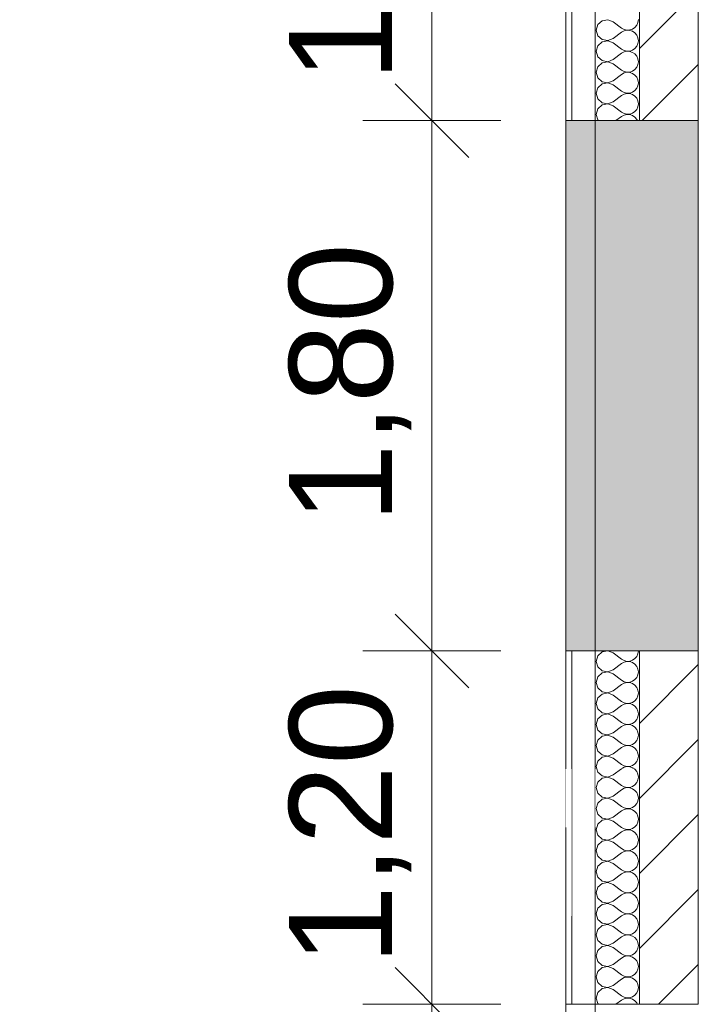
# Model space of a CAD drawing. Header units: millimetres. Extents: x -467606 to 1964440, y -17510 to 201584.
# Tile 28 of 43: x -452060 to -449776, y 10860 to 14203. Entities that reach past the tile are written whole.
import ezdxf

# ---------------------------------------------------------------- set-up
doc = ezdxf.new("R2010")
doc.units = ezdxf.units.MM
doc.header["$MEASUREMENT"] = 0
doc.set_wipeout_variables(frame=1)
doc.linetypes.add('Wipeout_Contour', pattern=[1000, 0, -1000])
for name, color, linetype, lineweight in [('0_Ном._пера__1', 7, 'Continuous', 0), ('АР-Стены_внешние_.АР_Ном._пера__1', 7, 'Continuous', 0), ('АР-Стены_внешние_.АР_Ном._пера__120', 7, 'Continuous', 0), ('АР-Стены_внешние_.АР_Ном._пера__21', 7, 'Continuous', 5), ('АР-Стены_внутренние_пилоны.АР_Ном._пера__1', 7, 'Continuous', 0), ('АР-Стены_внутренние_пилоны.АР_Ном._пера__19', 255, 'Continuous', 0), ('АР-Чертеж-Размеры.АР_Ном._пера__1', 7, 'Continuous', 0)]:
    doc.layers.add(name, color=color, linetype=linetype, lineweight=lineweight)
doc.layers.add('АР-Стены_внешние_.АР', color=7, linetype='Continuous')
doc.layers.add('АР-Чертеж-Размеры.АР', color=7, linetype='Continuous')
doc.styles.add('РЎР“Р•РќР•Р\xa0Р\x98Р\xa0_РЎРўР\x98Р›Р¬_1', font='arial.ttf')
doc.styles.add('РЎР“Р•РќР•Р\xa0Р\x98Р\xa0_РЎРўР\x98Р›Р¬_2', font='arial.ttf')
doc.dimstyles.new('СГЕНЕРИР_СТИЛЬ__2', dxfattribs={"dimtxt": 350, "dimasz": 237.5, "dimexe": 0.18, "dimexo": 300000, "dimgap": 0, "dimtad": 1, "dimlfac": 0.001, "dimzin": 0, "dimdsep": 46, "dimtxsty": 'РЎР“Р•РќР•Р\xa0Р\x98Р\xa0_РЎРўР\x98Р›Р¬_1', "dimblk": 'ARROWHEAD_6', "dimblk1": 'ARROWHEAD_6', "dimblk2": 'ARROWHEAD_6', "dimcen": 0.09, "dimclrd": 7, "dimclre": 7, "dimclrt": 7, "dimadec": 0, "dimazin": 0, "dimtfac": 1, "dimtdec": 4, "dimtmove": 0, "dimatfit": 3, "dimfxl": 1, "dimtolj": 1, "dimtzin": 0, "dimarcsym": 0})
doc.dimstyles.new('СГЕНЕРИР_СТИЛЬ__7', dxfattribs={"dimtxt": 400, "dimasz": 237.5, "dimexe": 0.18, "dimexo": 2000, "dimgap": 0, "dimtad": 1, "dimlfac": 0.001, "dimzin": 0, "dimdsep": 46, "dimtxsty": 'РЎР“Р•РќР•Р\xa0Р\x98Р\xa0_РЎРўР\x98Р›Р¬_2', "dimblk": 'ARROWHEAD_6', "dimblk1": 'ARROWHEAD_6', "dimblk2": 'ARROWHEAD_6', "dimcen": 0.09, "dimclrd": 7, "dimclre": 7, "dimclrt": 7, "dimadec": 0, "dimazin": 0, "dimtfac": 1, "dimtdec": 4, "dimtmove": 0, "dimatfit": 3, "dimfxl": 1, "dimtolj": 1, "dimtzin": 0, "dimarcsym": 0})
pattern_1 = [(45, (0, 0), (-127.27922, 127.27922), [])]

# ---------------------------------------------------------------- blocks, each defined once
blk = doc.blocks.new('*X37')
at = {"layer": 'АР-Стены_внешние_.АР_Ном._пера__120', "color": 7, "linetype": 'Continuous', "lineweight": 0}
for p, q in [((-450096.4, 12043.1), (-450101.7, 12024.3)), ((-450082, 12056.2), (-450096.4, 12043.1)), ((-450062.8, 12059.9), (-450082, 12056.2)), ((-450044.6, 12052.9), (-450062.8, 12059.9)), ((-450044.6, 12052.9), (-450016, 12031.4)), ((-449970.5, 12033.6), (-449964.2, 12041.2)), ((-449964.2, 12041.2), (-449960.2, 12050.2)), ((-449960.2, 12050.2), (-449958.9, 12060)), ((-450101.7, 12024.3), (-450096.4, 12005.5)), ((-450096.4, 12005.5), (-450082, 11992.3)), ((-450044.6, 11995.7), (-450016, 12017.1)), ((-450016, 12031.4), (-450007.4, 12026.7)), ((-450007.4, 12021.9), (-450016, 12017.1)), ((-450007.4, 12026.7), (-449997.8, 12024.4)), ((-449997.8, 12024.1), (-450007.4, 12021.9)), ((-449997.8, 12024.4), (-449987.9, 12024.9)), ((-449987.9, 12023.7), (-449997.8, 12024.1)), ((-449987.9, 12024.9), (-449978.6, 12028.1)), ((-449978.6, 12020.5), (-449987.9, 12023.7)), ((-449978.6, 12028.1), (-449970.5, 12033.6)), ((-449970.5, 12014.9), (-449978.6, 12020.5)), ((-449964.2, 12007.3), (-449970.5, 12014.9)), ((-449960.2, 11998.3), (-449964.2, 12007.3)), ((-450096.4, 11971.6), (-450101.7, 11952.9)), ((-450082, 11984.8), (-450096.4, 11971.6)), ((-450082, 11992.3), (-450062.8, 11988.7)), ((-450062.8, 11988.4), (-450082, 11984.8)), ((-450062.8, 11988.7), (-450044.6, 11995.7)), ((-450044.6, 11981.4), (-450062.8, 11988.4)), ((-450044.6, 11981.4), (-450016, 11960)), ((-449970.5, 11962.2), (-449964.2, 11969.8)), ((-449964.2, 11969.8), (-449960.2, 11978.8)), ((-449958.9, 11988.6), (-449960.2, 11998.3)), ((-449960.2, 11978.8), (-449958.9, 11988.6)), ((-450101.7, 11952.9), (-450096.4, 11934.1)), ((-450096.4, 11934.1), (-450082, 11920.9)), ((-450044.6, 11924.3), (-450016, 11945.7)), ((-450016, 11960), (-450007.4, 11955.2)), ((-450007.4, 11950.5), (-450016, 11945.7)), ((-450007.4, 11955.2), (-449997.8, 11953)), ((-449997.8, 11952.7), (-450007.4, 11950.5)), ((-449997.8, 11953), (-449987.9, 11953.5)), ((-449987.9, 11952.2), (-449997.8, 11952.7)), ((-449987.9, 11953.5), (-449978.6, 11956.6)), ((-449978.6, 11949.1), (-449987.9, 11952.2)), ((-449978.6, 11956.6), (-449970.5, 11962.2)), ((-449970.5, 11943.5), (-449978.6, 11949.1)), ((-449964.2, 11935.9), (-449970.5, 11943.5)), ((-449960.2, 11926.9), (-449964.2, 11935.9)), ((-450082, 11913.4), (-450096.4, 11900.2)), ((-450082, 11920.9), (-450062.8, 11917.3)), ((-450062.8, 11917), (-450082, 11913.4)), ((-450062.8, 11917.3), (-450044.6, 11924.3)), ((-450044.6, 11910), (-450062.8, 11917)), ((-450044.6, 11910), (-450016, 11888.6)), ((-449964.2, 11898.4), (-449960.2, 11907.4)), ((-449958.9, 11917.1), (-449960.2, 11926.9)), ((-449960.2, 11907.4), (-449958.9, 11917.1)), ((-450096.4, 11900.2), (-450101.7, 11881.4)), ((-450101.7, 11881.4), (-450096.4, 11862.7)), ((-450044.6, 11852.9), (-450016, 11874.3)), ((-450016, 11888.6), (-450007.4, 11883.8)), ((-450007.4, 11879.1), (-450016, 11874.3)), ((-450007.4, 11883.8), (-449997.8, 11881.6)), ((-449997.8, 11881.3), (-450007.4, 11879.1)), ((-449997.8, 11881.6), (-449987.9, 11882.1)), ((-449987.9, 11880.8), (-449997.8, 11881.3)), ((-449987.9, 11882.1), (-449978.6, 11885.2)), ((-449978.6, 11877.7), (-449987.9, 11880.8)), ((-449978.6, 11885.2), (-449970.5, 11890.8)), ((-449970.5, 11872.1), (-449978.6, 11877.7)), ((-449970.5, 11890.8), (-449964.2, 11898.4)), ((-449964.2, 11864.5), (-449970.5, 11872.1)), ((-450096.4, 11862.7), (-450082, 11849.5)), ((-450082, 11841.9), (-450096.4, 11828.8)), ((-450082, 11849.5), (-450062.8, 11845.9)), ((-450062.8, 11845.6), (-450082, 11841.9)), ((-450062.8, 11845.9), (-450044.6, 11852.9)), ((-450044.6, 11838.6), (-450062.8, 11845.6)), ((-450044.6, 11838.6), (-450016, 11817.1)), ((-449960.2, 11855.5), (-449964.2, 11864.5)), ((-449964.2, 11826.9), (-449960.2, 11836)), ((-449958.9, 11845.7), (-449960.2, 11855.5)), ((-449960.2, 11836), (-449958.9, 11845.7)), ((-450096.4, 11828.8), (-450101.7, 11810)), ((-450101.7, 11810), (-450096.4, 11791.2)), ((-450044.6, 11781.4), (-450016, 11802.9)), ((-450016, 11817.1), (-450007.4, 11812.4)), ((-450007.4, 11807.6), (-450016, 11802.9)), ((-450007.4, 11812.4), (-449997.8, 11810.1)), ((-449997.8, 11809.9), (-450007.4, 11807.6)), ((-449997.8, 11810.1), (-449987.9, 11810.6)), ((-449987.9, 11809.4), (-449997.8, 11809.9)), ((-449987.9, 11810.6), (-449978.6, 11813.8)), ((-449978.6, 11806.2), (-449987.9, 11809.4)), ((-449978.6, 11813.8), (-449970.5, 11819.4)), ((-449970.5, 11800.6), (-449978.6, 11806.2)), ((-449970.5, 11819.4), (-449964.2, 11826.9)), ((-449964.2, 11793.1), (-449970.5, 11800.6)), ((-450096.4, 11791.2), (-450082, 11778.1)), ((-450082, 11770.5), (-450096.4, 11757.3)), ((-450082, 11778.1), (-450062.8, 11774.4)), ((-450062.8, 11774.1), (-450082, 11770.5)), ((-450062.8, 11774.4), (-450044.6, 11781.4)), ((-450044.6, 11767.1), (-450062.8, 11774.1)), ((-450044.6, 11767.1), (-450016, 11745.7)), ((-449960.2, 11784), (-449964.2, 11793.1)), ((-449958.9, 11774.3), (-449960.2, 11784)), ((-449960.2, 11764.5), (-449958.9, 11774.3)), ((-450096.4, 11757.3), (-450101.7, 11738.6)), ((-450101.7, 11738.6), (-450096.4, 11719.8)), ((-450016, 11745.7), (-450007.4, 11740.9)), ((-450007.4, 11736.2), (-450016, 11731.4)), ((-450007.4, 11740.9), (-449997.8, 11738.7)), ((-449997.8, 11738.4), (-450007.4, 11736.2)), ((-449997.8, 11738.7), (-449987.9, 11739.2)), ((-449987.9, 11737.9), (-449997.8, 11738.4)), ((-449987.9, 11739.2), (-449978.6, 11742.3)), ((-449978.6, 11734.8), (-449987.9, 11737.9)), ((-449978.6, 11742.3), (-449970.5, 11747.9)), ((-449970.5, 11729.2), (-449978.6, 11734.8)), ((-449970.5, 11747.9), (-449964.2, 11755.5)), ((-449964.2, 11755.5), (-449960.2, 11764.5)), ((-450096.4, 11719.8), (-450082, 11706.6)), ((-450082, 11706.6), (-450062.8, 11703)), ((-450062.8, 11702.7), (-450082, 11699.1)), ((-450062.8, 11703), (-450044.6, 11710)), ((-450044.6, 11695.7), (-450062.8, 11702.7)), ((-450044.6, 11710), (-450016, 11731.4)), ((-449964.2, 11721.6), (-449970.5, 11729.2)), ((-449960.2, 11712.6), (-449964.2, 11721.6)), ((-449958.9, 11702.9), (-449960.2, 11712.6)), ((-449960.2, 11693.1), (-449958.9, 11702.9)), ((-450096.4, 11685.9), (-450101.7, 11667.1)), ((-450101.7, 11667.1), (-450099.7, 11660)), ((-450082, 11699.1), (-450096.4, 11685.9)), ((-450044.6, 11695.7), (-450016, 11674.3)), ((-450016, 11674.3), (-450007.4, 11669.5)), ((-450007.4, 11669.5), (-449997.8, 11667.3)), ((-449997.8, 11667), (-450007.4, 11664.8)), ((-449997.8, 11667.3), (-449987.9, 11667.8)), ((-449987.9, 11666.5), (-449997.8, 11667)), ((-449987.9, 11667.8), (-449978.6, 11670.9)), ((-449978.6, 11663.4), (-449987.9, 11666.5)), ((-449978.6, 11670.9), (-449970.5, 11676.5)), ((-449970.5, 11676.5), (-449964.2, 11684.1)), ((-449964.2, 11684.1), (-449960.2, 11693.1)), ((-450007.4, 11664.8), (-450016, 11660)), ((-449973.7, 11660), (-449978.6, 11663.4))]:
    blk.add_line(p, q, dxfattribs=at)
blk = doc.blocks.new('Штриховка_18_3', base_point=(0, 0))
at = {"color": 254, "linetype": 'Wipeout_Contour', "lineweight": 0, "ltscale": 1800746.344857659}
blk.add_wipeout([(-450105.3, 11660), (-449955.3, 11660), (-449955.3, 12060), (-450105.3, 12060)], dxfattribs=at).dxf.layer = 'АР-Стены_внешние_.АР'
at = {"layer": 'АР-Стены_внешние_.АР_Ном._пера__120', "color": 7, "linetype": 'Continuous', "lineweight": 0}
blk.add_blockref('*X37', (0, 0), dxfattribs=at)
blk = doc.blocks.new('*X43')
at = {"layer": 'АР-Стены_внешние_.АР_Ном._пера__120', "color": 7, "linetype": 'Continuous', "lineweight": 0}
for p, q in [((-450099.7, 11660), (-450096.4, 11648.4)), ((-450096.4, 11648.4), (-450082, 11635.2)), ((-450082, 11635.2), (-450062.8, 11631.6)), ((-450062.8, 11631.6), (-450044.6, 11638.6)), ((-450044.6, 11638.6), (-450016, 11660)), ((-449970.5, 11657.8), (-449973.7, 11660)), ((-449964.2, 11650.2), (-449970.5, 11657.8)), ((-449960.2, 11641.2), (-449964.2, 11650.2)), ((-449958.9, 11631.4), (-449960.2, 11641.2)), ((-450096.4, 11614.5), (-450101.7, 11595.7)), ((-450082, 11627.7), (-450096.4, 11614.5)), ((-450062.8, 11631.3), (-450082, 11627.7)), ((-450044.6, 11624.3), (-450062.8, 11631.3)), ((-450044.6, 11624.3), (-450016, 11602.9)), ((-450016, 11602.9), (-450007.4, 11598.1)), ((-449988, 11596.3), (-449978.6, 11599.5)), ((-449978.6, 11599.5), (-449970.5, 11605.1)), ((-449970.5, 11605.1), (-449964.2, 11612.7)), ((-449964.2, 11612.7), (-449960.2, 11621.7)), ((-449960.2, 11621.7), (-449958.9, 11631.4)), ((-450101.7, 11595.7), (-450096.4, 11576.9)), ((-450096.4, 11576.9), (-450082, 11563.8)), ((-450062.8, 11560.1), (-450044.6, 11567.1)), ((-450044.6, 11567.1), (-450016, 11588.6)), ((-450007.4, 11593.3), (-450016, 11588.6)), ((-450007.4, 11598.1), (-449997.8, 11595.9)), ((-449997.8, 11595.6), (-450007.4, 11593.3)), ((-449997.8, 11595.9), (-449988, 11596.3)), ((-449988, 11595.1), (-449997.8, 11595.6)), ((-449978.6, 11591.9), (-449988, 11595.1)), ((-449970.5, 11586.4), (-449978.6, 11591.9)), ((-449964.2, 11578.8), (-449970.5, 11586.4)), ((-449960.2, 11569.8), (-449964.2, 11578.8)), ((-449958.9, 11560), (-449960.2, 11569.8)), ((-450096.4, 11543.1), (-450101.7, 11524.3)), ((-450082, 11556.2), (-450096.4, 11543.1)), ((-450082, 11563.8), (-450062.8, 11560.1)), ((-450062.8, 11559.9), (-450082, 11556.2)), ((-450044.6, 11552.9), (-450062.8, 11559.9)), ((-450044.6, 11552.9), (-450016, 11531.4)), ((-449978.6, 11528.1), (-449970.5, 11533.6)), ((-449970.5, 11533.6), (-449964.2, 11541.2)), ((-449964.2, 11541.2), (-449960.2, 11550.2)), ((-449960.2, 11550.2), (-449958.9, 11560)), ((-450101.7, 11524.3), (-450096.4, 11505.5)), ((-450096.4, 11505.5), (-450082, 11492.3)), ((-450044.6, 11495.7), (-450016, 11517.1)), ((-450016, 11531.4), (-450007.4, 11526.7)), ((-450007.4, 11521.9), (-450016, 11517.1)), ((-450007.4, 11526.7), (-449997.8, 11524.4)), ((-449997.8, 11524.1), (-450007.4, 11521.9)), ((-449997.8, 11524.4), (-449988, 11524.9)), ((-449988, 11523.7), (-449997.8, 11524.1)), ((-449988, 11524.9), (-449978.6, 11528.1)), ((-449978.6, 11520.5), (-449988, 11523.7)), ((-449970.5, 11514.9), (-449978.6, 11520.5)), ((-449964.2, 11507.3), (-449970.5, 11514.9)), ((-449960.2, 11498.3), (-449964.2, 11507.3)), ((-450096.4, 11471.6), (-450101.7, 11452.9)), ((-450082, 11484.8), (-450096.4, 11471.6)), ((-450082, 11492.3), (-450062.8, 11488.7)), ((-450062.8, 11488.4), (-450082, 11484.8)), ((-450062.8, 11488.7), (-450044.6, 11495.7)), ((-450044.6, 11481.4), (-450062.8, 11488.4)), ((-450044.6, 11481.4), (-450016, 11460)), ((-449970.5, 11462.2), (-449964.2, 11469.8)), ((-449964.2, 11469.8), (-449960.2, 11478.8)), ((-449958.9, 11488.6), (-449960.2, 11498.3)), ((-449960.2, 11478.8), (-449958.9, 11488.6)), ((-450101.7, 11452.9), (-450096.4, 11434.1)), ((-450096.4, 11434.1), (-450082, 11420.9)), ((-450044.6, 11424.3), (-450016, 11445.7)), ((-450016, 11460), (-450007.4, 11455.2)), ((-450007.4, 11450.5), (-450016, 11445.7)), ((-450007.4, 11455.2), (-449997.8, 11453)), ((-449997.8, 11452.7), (-450007.4, 11450.5)), ((-449997.8, 11453), (-449988, 11453.5)), ((-449988, 11452.2), (-449997.8, 11452.7)), ((-449988, 11453.5), (-449978.6, 11456.6)), ((-449978.6, 11449.1), (-449988, 11452.2)), ((-449978.6, 11456.6), (-449970.5, 11462.2)), ((-449970.5, 11443.5), (-449978.6, 11449.1)), ((-449964.2, 11435.9), (-449970.5, 11443.5)), ((-449960.2, 11426.9), (-449964.2, 11435.9)), ((-450096.4, 11400.2), (-450101.7, 11381.4)), ((-450082, 11413.4), (-450096.4, 11400.2)), ((-450082, 11420.9), (-450062.8, 11417.3)), ((-450062.8, 11417), (-450082, 11413.4)), ((-450062.8, 11417.3), (-450044.6, 11424.3)), ((-450044.6, 11410), (-450062.8, 11417)), ((-450044.6, 11410), (-450016, 11388.6)), ((-449964.2, 11398.4), (-449960.2, 11407.4)), ((-449958.9, 11417.1), (-449960.2, 11426.9)), ((-449960.2, 11407.4), (-449958.9, 11417.1)), ((-450101.7, 11381.4), (-450096.4, 11362.7)), ((-450044.6, 11352.9), (-450016, 11374.3)), ((-450016, 11388.6), (-450007.4, 11383.8)), ((-450007.4, 11379.1), (-450016, 11374.3)), ((-450007.4, 11383.8), (-449997.8, 11381.6)), ((-449997.8, 11381.3), (-450007.4, 11379.1)), ((-449997.8, 11381.6), (-449988, 11382.1)), ((-449988, 11380.8), (-449997.8, 11381.3)), ((-449988, 11382.1), (-449978.6, 11385.2)), ((-449978.6, 11377.7), (-449988, 11380.8)), ((-449978.6, 11385.2), (-449970.5, 11390.8)), ((-449970.5, 11372.1), (-449978.6, 11377.7)), ((-449970.5, 11390.8), (-449964.2, 11398.4)), ((-449964.2, 11364.5), (-449970.5, 11372.1)), ((-450096.4, 11362.7), (-450082, 11349.5)), ((-450082, 11341.9), (-450096.4, 11328.8)), ((-450082, 11349.5), (-450062.8, 11345.9)), ((-450062.8, 11345.6), (-450082, 11341.9)), ((-450062.8, 11345.9), (-450044.6, 11352.9)), ((-450044.6, 11338.6), (-450062.8, 11345.6)), ((-450044.6, 11338.6), (-450016, 11317.1)), ((-449960.2, 11355.5), (-449964.2, 11364.5)), ((-449964.2, 11326.9), (-449960.2, 11336)), ((-449958.9, 11345.7), (-449960.2, 11355.5)), ((-449960.2, 11336), (-449958.9, 11345.7)), ((-450096.4, 11328.8), (-450101.7, 11310)), ((-450101.7, 11310), (-450096.4, 11291.2)), ((-450044.6, 11281.4), (-450016, 11302.9)), ((-450016, 11317.1), (-450007.4, 11312.4)), ((-450007.4, 11307.6), (-450016, 11302.9)), ((-450007.4, 11312.4), (-449997.8, 11310.1)), ((-449997.8, 11309.9), (-450007.4, 11307.6)), ((-449997.8, 11310.1), (-449988, 11310.6)), ((-449988, 11309.4), (-449997.8, 11309.9)), ((-449988, 11310.6), (-449978.6, 11313.8)), ((-449978.6, 11306.2), (-449988, 11309.4)), ((-449978.6, 11313.8), (-449970.5, 11319.4)), ((-449970.5, 11300.6), (-449978.6, 11306.2)), ((-449970.5, 11319.4), (-449964.2, 11326.9)), ((-449964.2, 11293.1), (-449970.5, 11300.6)), ((-450096.4, 11291.2), (-450082, 11278.1)), ((-450082, 11270.5), (-450096.4, 11257.3)), ((-450082, 11278.1), (-450062.8, 11274.4)), ((-450062.8, 11274.1), (-450082, 11270.5)), ((-450062.8, 11274.4), (-450044.6, 11281.4)), ((-450044.6, 11267.1), (-450062.8, 11274.1)), ((-450044.6, 11267.1), (-450016, 11245.7)), ((-449960.2, 11284), (-449964.2, 11293.1)), ((-449958.9, 11274.3), (-449960.2, 11284)), ((-449960.2, 11264.5), (-449958.9, 11274.3)), ((-450096.4, 11257.3), (-450101.7, 11238.6)), ((-450101.7, 11238.6), (-450096.4, 11219.8)), ((-450016, 11245.7), (-450007.4, 11240.9)), ((-450007.4, 11236.2), (-450016, 11231.4)), ((-450007.4, 11240.9), (-449997.8, 11238.7)), ((-449997.8, 11238.4), (-450007.4, 11236.2)), ((-449997.8, 11238.7), (-449988, 11239.2)), ((-449988, 11237.9), (-449997.8, 11238.4)), ((-449988, 11239.2), (-449978.6, 11242.3)), ((-449978.6, 11234.8), (-449988, 11237.9)), ((-449978.6, 11242.3), (-449970.5, 11247.9)), ((-449970.5, 11229.2), (-449978.6, 11234.8)), ((-449970.5, 11247.9), (-449964.2, 11255.5)), ((-449964.2, 11255.5), (-449960.2, 11264.5)), ((-450096.4, 11219.8), (-450082, 11206.6)), ((-450082, 11199.1), (-450096.4, 11185.9)), ((-450082, 11206.6), (-450062.8, 11203)), ((-450062.8, 11202.7), (-450082, 11199.1)), ((-450062.8, 11203), (-450044.6, 11210)), ((-450044.6, 11195.7), (-450062.8, 11202.7)), ((-450044.6, 11210), (-450016, 11231.4)), ((-449964.2, 11221.6), (-449970.5, 11229.2)), ((-449960.2, 11212.6), (-449964.2, 11221.6)), ((-449958.9, 11202.9), (-449960.2, 11212.6)), ((-449960.2, 11193.1), (-449958.9, 11202.9)), ((-450096.4, 11185.9), (-450101.7, 11167.1)), ((-450101.7, 11167.1), (-450096.4, 11148.4)), ((-450044.6, 11195.7), (-450016, 11174.3)), ((-450016, 11174.3), (-450007.4, 11169.5)), ((-450007.4, 11169.5), (-449997.8, 11167.3)), ((-449997.8, 11167), (-450007.4, 11164.8)), ((-449997.8, 11167.3), (-449988, 11167.8)), ((-449988, 11166.5), (-449997.8, 11167)), ((-449988, 11167.8), (-449978.6, 11170.9)), ((-449978.6, 11163.4), (-449988, 11166.5)), ((-449978.6, 11170.9), (-449970.5, 11176.5)), ((-449970.5, 11176.5), (-449964.2, 11184.1)), ((-449964.2, 11184.1), (-449960.2, 11193.1)), ((-450096.4, 11148.4), (-450082, 11135.2)), ((-450082, 11135.2), (-450062.8, 11131.6)), ((-450062.8, 11131.6), (-450044.6, 11138.6)), ((-450044.6, 11138.6), (-450016, 11160)), ((-450007.4, 11164.8), (-450016, 11160)), ((-449970.5, 11157.8), (-449978.6, 11163.4)), ((-449964.2, 11150.2), (-449970.5, 11157.8)), ((-449960.2, 11141.2), (-449964.2, 11150.2)), ((-449958.9, 11131.4), (-449960.2, 11141.2)), ((-450096.4, 11114.5), (-450101.7, 11095.7)), ((-450082, 11127.7), (-450096.4, 11114.5)), ((-450062.8, 11131.3), (-450082, 11127.7)), ((-450044.6, 11124.3), (-450062.8, 11131.3)), ((-450044.6, 11124.3), (-450016, 11102.9)), ((-450016, 11102.9), (-450007.4, 11098.1)), ((-450007.4, 11098.1), (-449997.8, 11095.9)), ((-449988, 11096.3), (-449978.6, 11099.5)), ((-449978.6, 11099.5), (-449970.5, 11105.1)), ((-449970.5, 11105.1), (-449964.2, 11112.7)), ((-449964.2, 11112.7), (-449960.2, 11121.7)), ((-449960.2, 11121.7), (-449958.9, 11131.4)), ((-450101.7, 11095.7), (-450096.4, 11076.9)), ((-450096.4, 11076.9), (-450082, 11063.8)), ((-450062.8, 11060.1), (-450044.6, 11067.1)), ((-450044.6, 11067.1), (-450016, 11088.6)), ((-450007.4, 11093.3), (-450016, 11088.6)), ((-449997.8, 11095.6), (-450007.4, 11093.3)), ((-449997.8, 11095.9), (-449988, 11096.3)), ((-449988, 11095.1), (-449997.8, 11095.6)), ((-449978.6, 11091.9), (-449988, 11095.1)), ((-449970.5, 11086.4), (-449978.6, 11091.9)), ((-449964.2, 11078.8), (-449970.5, 11086.4)), ((-449960.2, 11069.8), (-449964.2, 11078.8)), ((-449958.9, 11060), (-449960.2, 11069.8)), ((-450096.4, 11043.1), (-450101.7, 11024.3)), ((-450082, 11056.2), (-450096.4, 11043.1)), ((-450082, 11063.8), (-450062.8, 11060.1)), ((-450062.8, 11059.9), (-450082, 11056.2)), ((-450044.6, 11052.9), (-450062.8, 11059.9)), ((-450044.6, 11052.9), (-450016, 11031.4)), ((-450016, 11031.4), (-450007.4, 11026.7)), ((-449978.6, 11028.1), (-449970.5, 11033.6)), ((-449970.5, 11033.6), (-449964.2, 11041.2)), ((-449964.2, 11041.2), (-449960.2, 11050.2)), ((-449960.2, 11050.2), (-449958.9, 11060)), ((-450101.7, 11024.3), (-450096.4, 11005.5)), ((-450096.4, 11005.5), (-450082, 10992.3)), ((-450044.6, 10995.7), (-450016, 11017.1)), ((-450007.4, 11021.9), (-450016, 11017.1)), ((-450007.4, 11026.7), (-449997.8, 11024.4)), ((-449997.8, 11024.1), (-450007.4, 11021.9)), ((-449997.8, 11024.4), (-449988, 11024.9)), ((-449988, 11023.7), (-449997.8, 11024.1)), ((-449988, 11024.9), (-449978.6, 11028.1)), ((-449978.6, 11020.5), (-449988, 11023.7)), ((-449970.5, 11014.9), (-449978.6, 11020.5)), ((-449964.2, 11007.3), (-449970.5, 11014.9)), ((-449960.2, 10998.3), (-449964.2, 11007.3)), ((-449958.9, 10988.6), (-449960.2, 10998.3)), ((-450096.4, 10971.6), (-450101.7, 10952.9)), ((-450082, 10984.8), (-450096.4, 10971.6)), ((-450082, 10992.3), (-450062.8, 10988.7)), ((-450062.8, 10988.4), (-450082, 10984.8)), ((-450062.8, 10988.7), (-450044.6, 10995.7)), ((-450044.6, 10981.4), (-450062.8, 10988.4)), ((-450044.6, 10981.4), (-450016, 10960)), ((-449970.5, 10962.2), (-449964.2, 10969.8)), ((-449964.2, 10969.8), (-449960.2, 10978.8)), ((-449960.2, 10978.8), (-449958.9, 10988.6)), ((-450101.7, 10952.9), (-450096.4, 10934.1)), ((-450096.4, 10934.1), (-450082, 10920.9)), ((-450044.6, 10924.3), (-450016, 10945.7)), ((-450016, 10960), (-450007.4, 10955.2)), ((-450007.4, 10950.5), (-450016, 10945.7)), ((-450007.4, 10955.2), (-449997.8, 10953)), ((-449997.8, 10952.7), (-450007.4, 10950.5)), ((-449997.8, 10953), (-449988, 10953.5)), ((-449988, 10952.2), (-449997.8, 10952.7)), ((-449988, 10953.5), (-449978.6, 10956.6)), ((-449978.6, 10949.1), (-449988, 10952.2)), ((-449978.6, 10956.6), (-449970.5, 10962.2)), ((-449970.5, 10943.5), (-449978.6, 10949.1)), ((-449964.2, 10935.9), (-449970.5, 10943.5)), ((-449960.2, 10926.9), (-449964.2, 10935.9)), ((-450096.4, 10900.2), (-450101.7, 10881.4)), ((-450082, 10913.4), (-450096.4, 10900.2)), ((-450082, 10920.9), (-450062.8, 10917.3)), ((-450062.8, 10917), (-450082, 10913.4)), ((-450062.8, 10917.3), (-450044.6, 10924.3)), ((-450044.6, 10910), (-450062.8, 10917)), ((-450044.6, 10910), (-450016, 10888.6)), ((-449970.5, 10890.8), (-449964.2, 10898.4)), ((-449964.2, 10898.4), (-449960.2, 10907.4)), ((-449958.9, 10917.1), (-449960.2, 10926.9)), ((-449960.2, 10907.4), (-449958.9, 10917.1)), ((-450101.7, 10881.4), (-450096.4, 10862.7)), ((-450035.1, 10860), (-450016, 10874.3)), ((-450016, 10888.6), (-450007.4, 10883.8)), ((-450007.4, 10879.1), (-450016, 10874.3)), ((-450007.4, 10883.8), (-449997.8, 10881.6)), ((-449997.8, 10881.3), (-450007.4, 10879.1)), ((-449997.8, 10881.6), (-449988, 10882.1)), ((-449988, 10880.8), (-449997.8, 10881.3)), ((-449988, 10882.1), (-449978.6, 10885.2)), ((-449978.6, 10877.7), (-449988, 10880.8)), ((-449978.6, 10885.2), (-449970.5, 10890.8)), ((-449970.5, 10872.1), (-449978.6, 10877.7)), ((-449964.2, 10864.5), (-449970.5, 10872.1)), ((-449962.2, 10860), (-449964.2, 10864.5)), ((-450096.4, 10862.7), (-450093.5, 10860))]:
    blk.add_line(p, q, dxfattribs=at)
blk = doc.blocks.new('Штриховка_21_3', base_point=(0, 0))
at = {"color": 254, "linetype": 'Wipeout_Contour', "lineweight": 0, "ltscale": 1800685.287670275}
blk.add_wipeout([(-450105.3, 11660), (-450105.3, 10860), (-449955.3, 10860), (-449955.3, 11660)], dxfattribs=at).dxf.layer = 'АР-Стены_внешние_.АР'
at = {"layer": 'АР-Стены_внешние_.АР_Ном._пера__120', "color": 7, "linetype": 'Continuous', "lineweight": 0}
blk.add_blockref('*X43', (0, 0), dxfattribs=at)
blk = doc.blocks.new('*X129')
at = {"layer": 'АР-Стены_внешние_.АР_Ном._пера__120', "color": 7, "linetype": 'Continuous', "lineweight": 0}
for p, q in [((-450096.4, 14185.9), (-450101.7, 14167.1)), ((-450082, 14199.1), (-450096.4, 14185.9)), ((-450062.8, 14202.7), (-450082, 14199.1)), ((-450044.6, 14195.7), (-450062.8, 14202.7)), ((-450044.6, 14195.7), (-450016, 14174.3)), ((-450016, 14174.3), (-450007.4, 14169.5)), ((-449978.6, 14170.9), (-449970.5, 14176.5)), ((-449970.5, 14176.5), (-449964.2, 14184.1)), ((-449964.2, 14184.1), (-449960.2, 14193.1)), ((-449960.2, 14193.1), (-449958.9, 14202.9)), ((-450101.7, 14167.1), (-450096.4, 14148.4)), ((-450096.4, 14148.4), (-450082, 14135.2)), ((-450044.6, 14138.6), (-450016, 14160)), ((-450007.4, 14164.8), (-450016, 14160)), ((-450007.4, 14169.5), (-449997.8, 14167.3)), ((-449997.8, 14167), (-450007.4, 14164.8)), ((-449997.8, 14167.3), (-449987.9, 14167.8)), ((-449987.9, 14166.5), (-449997.8, 14167)), ((-449987.9, 14167.8), (-449978.6, 14170.9)), ((-449978.6, 14163.4), (-449987.9, 14166.5)), ((-449970.5, 14157.8), (-449978.6, 14163.4)), ((-449964.2, 14150.2), (-449970.5, 14157.8)), ((-449960.2, 14141.2), (-449964.2, 14150.2)), ((-449958.9, 14131.4), (-449960.2, 14141.2)), ((-450096.4, 14114.5), (-450101.7, 14095.7)), ((-450082, 14127.7), (-450096.4, 14114.5)), ((-450082, 14135.2), (-450062.8, 14131.6)), ((-450062.8, 14131.3), (-450082, 14127.7)), ((-450062.8, 14131.6), (-450044.6, 14138.6)), ((-450044.6, 14124.3), (-450062.8, 14131.3)), ((-450044.6, 14124.3), (-450016, 14102.9)), ((-449970.5, 14105.1), (-449964.2, 14112.7)), ((-449964.2, 14112.7), (-449960.2, 14121.7)), ((-449960.2, 14121.7), (-449958.9, 14131.4)), ((-450101.7, 14095.7), (-450096.4, 14076.9)), ((-450096.4, 14076.9), (-450082, 14063.8)), ((-450044.6, 14067.1), (-450016, 14088.6)), ((-450016, 14102.9), (-450007.4, 14098.1)), ((-450007.4, 14093.3), (-450016, 14088.6)), ((-450007.4, 14098.1), (-449997.8, 14095.9)), ((-449997.8, 14095.6), (-450007.4, 14093.3)), ((-449997.8, 14095.9), (-449987.9, 14096.3)), ((-449987.9, 14095.1), (-449997.8, 14095.6)), ((-449987.9, 14096.3), (-449978.6, 14099.5)), ((-449978.6, 14091.9), (-449987.9, 14095.1)), ((-449978.6, 14099.5), (-449970.5, 14105.1)), ((-449970.5, 14086.4), (-449978.6, 14091.9)), ((-449964.2, 14078.8), (-449970.5, 14086.4)), ((-449960.2, 14069.8), (-449964.2, 14078.8)), ((-450096.4, 14043.1), (-450101.7, 14024.3)), ((-450082, 14056.2), (-450096.4, 14043.1)), ((-450082, 14063.8), (-450062.8, 14060.1)), ((-450062.8, 14059.9), (-450082, 14056.2)), ((-450062.8, 14060.1), (-450044.6, 14067.1)), ((-450044.6, 14052.9), (-450062.8, 14059.9)), ((-450044.6, 14052.9), (-450016, 14031.4)), ((-449970.5, 14033.6), (-449964.2, 14041.2)), ((-449964.2, 14041.2), (-449960.2, 14050.2)), ((-449958.9, 14060), (-449960.2, 14069.8)), ((-449960.2, 14050.2), (-449958.9, 14060)), ((-450101.7, 14024.3), (-450096.4, 14005.5)), ((-450044.6, 13995.7), (-450016, 14017.1)), ((-450016, 14031.4), (-450007.4, 14026.7)), ((-450007.4, 14021.9), (-450016, 14017.1)), ((-450007.4, 14026.7), (-449997.8, 14024.4)), ((-449997.8, 14024.1), (-450007.4, 14021.9)), ((-449997.8, 14024.4), (-449987.9, 14024.9)), ((-449987.9, 14023.7), (-449997.8, 14024.1)), ((-449987.9, 14024.9), (-449978.6, 14028.1)), ((-449978.6, 14020.5), (-449987.9, 14023.7)), ((-449978.6, 14028.1), (-449970.5, 14033.6)), ((-449970.5, 14014.9), (-449978.6, 14020.5)), ((-449964.2, 14007.3), (-449970.5, 14014.9)), ((-449960.2, 13998.3), (-449964.2, 14007.3)), ((-450096.4, 14005.5), (-450082, 13992.3)), ((-450082, 13984.8), (-450096.4, 13971.6)), ((-450082, 13992.3), (-450062.8, 13988.7)), ((-450062.8, 13988.4), (-450082, 13984.8)), ((-450062.8, 13988.7), (-450044.6, 13995.7)), ((-450044.6, 13981.4), (-450062.8, 13988.4)), ((-450044.6, 13981.4), (-450016, 13960)), ((-449964.2, 13969.8), (-449960.2, 13978.8)), ((-449958.9, 13988.6), (-449960.2, 13998.3)), ((-449960.2, 13978.8), (-449958.9, 13988.6)), ((-450096.4, 13971.6), (-450101.7, 13952.9)), ((-450101.7, 13952.9), (-450096.4, 13934.1)), ((-450044.6, 13924.3), (-450016, 13945.7)), ((-450016, 13960), (-450007.4, 13955.2)), ((-450007.4, 13950.5), (-450016, 13945.7)), ((-450007.4, 13955.2), (-449997.8, 13953)), ((-449997.8, 13952.7), (-450007.4, 13950.5)), ((-449997.8, 13953), (-449987.9, 13953.5)), ((-449987.9, 13952.2), (-449997.8, 13952.7)), ((-449987.9, 13953.5), (-449978.6, 13956.6)), ((-449978.6, 13949.1), (-449987.9, 13952.2)), ((-449978.6, 13956.6), (-449970.5, 13962.2)), ((-449970.5, 13943.5), (-449978.6, 13949.1)), ((-449970.5, 13962.2), (-449964.2, 13969.8)), ((-449964.2, 13935.9), (-449970.5, 13943.5)), ((-450096.4, 13934.1), (-450082, 13920.9)), ((-450082, 13913.4), (-450096.4, 13900.2)), ((-450082, 13920.9), (-450062.8, 13917.3)), ((-450062.8, 13917), (-450082, 13913.4)), ((-450062.8, 13917.3), (-450044.6, 13924.3)), ((-450044.6, 13910), (-450062.8, 13917)), ((-450044.6, 13910), (-450016, 13888.6)), ((-449960.2, 13926.9), (-449964.2, 13935.9)), ((-449964.2, 13898.4), (-449960.2, 13907.4)), ((-449958.9, 13917.1), (-449960.2, 13926.9)), ((-449960.2, 13907.4), (-449958.9, 13917.1)), ((-450096.4, 13900.2), (-450101.7, 13881.4)), ((-450101.7, 13881.4), (-450096.4, 13862.7)), ((-450035.1, 13860), (-450016, 13874.3)), ((-450016, 13888.6), (-450007.4, 13883.8)), ((-450007.4, 13879.1), (-450016, 13874.3)), ((-450007.4, 13883.8), (-449997.8, 13881.6)), ((-449997.8, 13881.3), (-450007.4, 13879.1)), ((-449997.8, 13881.6), (-449987.9, 13882.1)), ((-449987.9, 13880.8), (-449997.8, 13881.3)), ((-449987.9, 13882.1), (-449978.6, 13885.2)), ((-449978.6, 13877.7), (-449987.9, 13880.8)), ((-449978.6, 13885.2), (-449970.5, 13890.8)), ((-449970.5, 13872.1), (-449978.6, 13877.7)), ((-449970.5, 13890.8), (-449964.2, 13898.4)), ((-450096.4, 13862.7), (-450093.5, 13860)), ((-449964.2, 13864.5), (-449970.5, 13872.1)), ((-449962.2, 13860), (-449964.2, 13864.5))]:
    blk.add_line(p, q, dxfattribs=at)
blk = doc.blocks.new('Штриховка_64_3', base_point=(0, 0))
at = {"color": 254, "linetype": 'Wipeout_Contour', "lineweight": 0, "ltscale": 1801288.518173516}
blk.add_wipeout([(-449955.3, 13860), (-449955.3, 18260), (-450105.3, 18260), (-450105.3, 13860)], dxfattribs=at).dxf.layer = 'АР-Стены_внешние_.АР'
at = {"layer": 'АР-Стены_внешние_.АР_Ном._пера__120', "color": 7, "linetype": 'Continuous', "lineweight": 0}
blk.add_blockref('*X129', (0, 0), dxfattribs=at)
blk = doc.blocks.new('*D301')
at = {"layer": 'АР-Чертеж-Размеры.АР_Ном._пера__1', "color": 7, "linetype": 'Continuous', "lineweight": 0, "transparency": 16777216}
for p, q in [((-465214, 60060), (-465214, 60247.5)), ((-465089, 59935), (-465339, 60185)), ((-449955.3, 60060), (-465448.4, 60060)), ((-465214, 349.8), (-465214, 60060)), ((-465339, 474.8), (-465089, 224.8)), ((-464979.6, 349.8), (-465448.4, 349.8)), ((-465214, 162.3), (-465214, 349.8))]:
    blk.add_line(p, q, dxfattribs=at)
at = {"layer": 'АР-Чертеж-Размеры.АР_Ном._пера__1', "color": 7, "lineweight": 0, "transparency": 16777216, "insert": (-465294, 29518.5), "char_height": 400, "attachment_point": 7, "rotation": 90, "style": 'РЎР“Р•РќР•Р\xa0Р\x98Р\xa0_РЎРўР\x98Р›Р¬_2'}
blk.add_mtext('\\A1;{\\pql;\\fArial|b0|i0|c204|p0;\\W1.000000;59,71}', dxfattribs=at)
blk = doc.blocks.new('ARROWHEAD_6')
at = {"color": 0, "linetype": 'Continuous', "lineweight": 0}
for p, q in [((-0.5, -0.5), (0.5, 0.5)), ((0, 0), (-1, 0))]:
    blk.add_line(p, q, dxfattribs=at)
blk = doc.blocks.new('*D489')
at = {"layer": 'АР-Чертеж-Размеры.АР_Ном._пера__1', "color": 7, "linetype": 'Continuous', "lineweight": 0, "transparency": 16777216}
for p, q in [((-450785.1, 10985), (-450535.1, 10735)), ((-450425.7, 10860), (-450894.5, 10860)), ((-450660.1, 9060), (-450660.1, 10860)), ((-450785.1, 9185), (-450535.1, 8935)), ((-450425.7, 9060), (-450894.5, 9060))]:
    blk.add_line(p, q, dxfattribs=at)
at = {"layer": 'АР-Чертеж-Размеры.АР_Ном._пера__1', "color": 7, "lineweight": 0, "transparency": 16777216, "insert": (-450730.1, 9492.9), "char_height": 350, "attachment_point": 7, "rotation": 90, "style": 'РЎР“Р•РќР•Р\xa0Р\x98Р\xa0_РЎРўР\x98Р›Р¬_1'}
blk.add_mtext('\\A1;{\\pql;\\fArial|b0|i0|c204|p0;\\W1.000000;1,80}', dxfattribs=at)
blk = doc.blocks.new('*D490')
at = {"layer": 'АР-Чертеж-Размеры.АР_Ном._пера__1', "color": 7, "linetype": 'Continuous', "lineweight": 0, "transparency": 16777216}
for p, q in [((-450785.1, 12185), (-450535.1, 11935)), ((-450425.7, 12060), (-450894.5, 12060)), ((-450660.1, 10860), (-450660.1, 12060)), ((-450785.1, 10985), (-450535.1, 10735)), ((-450425.7, 10860), (-450894.5, 10860))]:
    blk.add_line(p, q, dxfattribs=at)
at = {"layer": 'АР-Чертеж-Размеры.АР_Ном._пера__1', "color": 7, "lineweight": 0, "transparency": 16777216, "insert": (-450730.1, 10992.9), "char_height": 350, "attachment_point": 7, "rotation": 90, "style": 'РЎР“Р•РќР•Р\xa0Р\x98Р\xa0_РЎРўР\x98Р›Р¬_1'}
blk.add_mtext('\\A1;{\\pql;\\fArial|b0|i0|c204|p0;\\W1.000000;1,20}', dxfattribs=at)
blk = doc.blocks.new('*D491')
at = {"layer": 'АР-Чертеж-Размеры.АР_Ном._пера__1', "color": 7, "linetype": 'Continuous', "lineweight": 0, "transparency": 16777216}
for p, q in [((-450785.1, 13985), (-450535.1, 13735)), ((-450425.7, 13860), (-450894.5, 13860)), ((-450660.1, 12060), (-450660.1, 13860)), ((-450785.1, 12185), (-450535.1, 11935)), ((-450425.7, 12060), (-450894.5, 12060))]:
    blk.add_line(p, q, dxfattribs=at)
at = {"layer": 'АР-Чертеж-Размеры.АР_Ном._пера__1', "color": 7, "lineweight": 0, "transparency": 16777216, "insert": (-450730.1, 12492.9), "char_height": 350, "attachment_point": 7, "rotation": 90, "style": 'РЎР“Р•РќР•Р\xa0Р\x98Р\xa0_РЎРўР\x98Р›Р¬_1'}
blk.add_mtext('\\A1;{\\pql;\\fArial|b0|i0|c204|p0;\\W1.000000;1,80}', dxfattribs=at)
blk = doc.blocks.new('*D492')
at = {"layer": 'АР-Чертеж-Размеры.АР_Ном._пера__1', "color": 7, "linetype": 'Continuous', "lineweight": 0, "transparency": 16777216}
for p, q in [((-450785.1, 15185), (-450535.1, 14935)), ((-450425.7, 15060), (-450894.5, 15060)), ((-450660.1, 13860), (-450660.1, 15060)), ((-450785.1, 13985), (-450535.1, 13735)), ((-450425.7, 13860), (-450894.5, 13860))]:
    blk.add_line(p, q, dxfattribs=at)
at = {"layer": 'АР-Чертеж-Размеры.АР_Ном._пера__1', "color": 7, "lineweight": 0, "transparency": 16777216, "insert": (-450730.1, 13992.9), "char_height": 350, "attachment_point": 7, "rotation": 90, "style": 'РЎР“Р•РќР•Р\xa0Р\x98Р\xa0_РЎРўР\x98Р›Р¬_1'}
blk.add_mtext('\\A1;{\\pql;\\fArial|b0|i0|c204|p0;\\W1.000000;1,20}', dxfattribs=at)

msp = doc.modelspace()

# ---------------------------------------------------------------- linework, layer by layer
at = {"layer": 'АР-Стены_внешние_.АР_Ном._пера__120', "color": 7, "linetype": 'Continuous', "lineweight": 0}
for p, q in [((-450185.291, 15060), (-450185.291, 13860)), ((-450205.291, 14460), (-450205.291, 12060)), ((-450205.301, 11660), (-450205.301, 10860)), ((-450185.301, 11660), (-450185.301, 10860)), ((-450105.301, 11660), (-450105.301, 10860))]:
    msp.add_line(p, q, dxfattribs=at)
at = {"layer": 'АР-Стены_внешние_.АР_Ном._пера__21', "color": 7, "linetype": 'Continuous', "lineweight": 5}
msp.add_line((-449955.301, 11660), (-449955.301, 11160), dxfattribs=at)

# ---------------------------------------------------------------- block references
at = {"layer": 'АР-Стены_внешние_.АР_Ном._пера__120', "color": 7, "linetype": 'Continuous', "lineweight": 0}
msp.add_blockref('Штриховка_64_3', (0, 0), dxfattribs=at)

# ---------------------------------------------------------------- dimensions: what is measured, and where the dimension line sits
at = {"layer": 'АР-Чертеж-Размеры.АР', "color": 7, "linetype": 'Continuous', "lineweight": 0}
dim = msp.add_linear_dim(base=(-450660.09, 15060), p1=(-450185.291, 13860), p2=(-450205.291, 15060), angle=90, dimstyle='СГЕНЕРИР_СТИЛЬ__2', dxfattribs=at)
dim.commit()
dim.dimension.update_dxf_attribs({"geometry": '*D492', "text_midpoint": (-450905.09, 14445.993), "dimtype": 160, "text_rotation": 90})

# ---------------------------------------------------------------- next in the draw order: hatches: boundary and pattern name
at = {"layer": 'АР-Стены_внешние_.АР_Ном._пера__1', "linetype": 'Continuous', "lineweight": 0}
h = msp.add_hatch(dxfattribs=at)
h.set_pattern_fill('БЛОКИ_БЕТОННЫЕ_ЭФФЕКТИВН_72', style=0, pattern_type=2)
h.set_pattern_definition(pattern_1)
h.paths.add_polyline_path([(-449755.323, 13860), (-449955.323, 13860), (-449955.323, 64210), (-449755.323, 64210)])

# ---------------------------------------------------------------- next in the draw order: linework, layer by layer
at = {"layer": 'АР-Стены_внешние_.АР_Ном._пера__1', "color": 7, "linetype": 'Continuous', "lineweight": 0, "flags": 128}
msp.add_lwpolyline([(-449755.323, 13860), (-449955.323, 13860), (-449955.323, 64210), (-449755.323, 64210)], close=True, dxfattribs=at)

# ---------------------------------------------------------------- next in the draw order: block references
at = {"layer": 'АР-Стены_внешние_.АР_Ном._пера__120', "color": 7, "linetype": 'Continuous', "lineweight": 0}
msp.add_blockref('Штриховка_18_3', (0, 0), dxfattribs=at)

# ---------------------------------------------------------------- next in the draw order: wipeouts: each hides what was drawn before it
at = {"color": 254, "linetype": 'Wipeout_Contour', "lineweight": 0, "ltscale": 1801359.750141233}
msp.add_wipeout([(-450205.301, 11660), (-450185.301, 11660), (-450185.301, 11160), (-450205.301, 11160)], dxfattribs=at).dxf.layer = 'АР-Стены_внешние_.АР'

# ---------------------------------------------------------------- next in the draw order: hatches: boundary and pattern name
at = {"layer": 'АР-Стены_внутренние_пилоны.АР_Ном._пера__19', "linetype": 'Continuous', "lineweight": 0}
msp.add_hatch(color=255, dxfattribs=at).paths.add_polyline_path([(-449755.323, 12060), (-450205.291, 12060), (-450205.291, 13860), (-449755.323, 13860)])

# ---------------------------------------------------------------- next in the draw order: linework, layer by layer
at = {"layer": 'АР-Стены_внешние_.АР_Ном._пера__120', "color": 7, "linetype": 'Continuous', "lineweight": 0}
for p, q in [((-450105.291, 14460), (-450105.291, 12060)), ((-450205.291, 12060), (-450205.291, 11660)), ((-450185.291, 12060), (-450185.291, 11660)), ((-450205.291, 11460), (-450205.291, 9060))]:
    msp.add_line(p, q, dxfattribs=at)
at = {"layer": 'АР-Стены_внутренние_пилоны.АР_Ном._пера__1', "color": 7, "linetype": 'Continuous', "lineweight": 0, "flags": 128}
msp.add_lwpolyline([(-449755.323, 12060), (-450205.291, 12060), (-450205.291, 13860), (-449755.323, 13860)], close=True, dxfattribs=at)

# ---------------------------------------------------------------- next in the draw order: block references
at = {"layer": 'АР-Стены_внешние_.АР_Ном._пера__120', "color": 7, "linetype": 'Continuous', "lineweight": 0}
msp.add_blockref('Штриховка_21_3', (0, 0), dxfattribs=at)

# ---------------------------------------------------------------- next in the draw order: dimensions: what is measured, and where the dimension line sits
at = {"layer": 'АР-Чертеж-Размеры.АР', "color": 7, "linetype": 'Continuous', "lineweight": 0}
dim = msp.add_linear_dim(base=(-450660.09, 13860), p1=(-450105.291, 12060), p2=(-450185.291, 13860), angle=90, dimstyle='СГЕНЕРИР_СТИЛЬ__2', dxfattribs=at)
dim.commit()
dim.dimension.update_dxf_attribs({"geometry": '*D491', "text_midpoint": (-450905.09, 12945.993), "dimtype": 160, "text_rotation": 90})

# ---------------------------------------------------------------- next in the draw order: hatches: boundary and pattern name
at = {"layer": 'АР-Стены_внешние_.АР_Ном._пера__1', "linetype": 'Continuous', "lineweight": 0}
h = msp.add_hatch(dxfattribs=at)
h.set_pattern_fill('БЛОКИ_БЕТОННЫЕ_ЭФФЕКТИВН_72', style=0, pattern_type=2)
h.set_pattern_definition(pattern_1)
h.paths.add_polyline_path([(-449755.323, 10860), (-449955.323, 10860), (-449955.323, 12060), (-449755.323, 12060)])

# ---------------------------------------------------------------- next in the draw order: linework, layer by layer
at = {"layer": '0_Ном._пера__1', "color": 7, "linetype": 'Continuous', "lineweight": 0}
msp.add_line((-449755.323, 10860), (-450205.301, 10860), dxfattribs=at)
at = {"layer": 'АР-Стены_внешние_.АР_Ном._пера__1', "color": 7, "linetype": 'Continuous', "lineweight": 0, "flags": 128}
msp.add_lwpolyline([(-449755.323, 10860), (-449955.323, 10860), (-449955.323, 12060), (-449755.323, 12060)], close=True, dxfattribs=at)
at = {"layer": 'АР-Стены_внешние_.АР_Ном._пера__120', "color": 7, "linetype": 'Continuous', "lineweight": 0}
for p, q in [((-450105.291, 12060), (-450105.291, 11660)), ((-450105.291, 11460), (-450105.291, 9060))]:
    msp.add_line(p, q, dxfattribs=at)

# ---------------------------------------------------------------- next in the draw order: dimensions: what is measured, and where the dimension line sits
at = {"layer": 'АР-Чертеж-Размеры.АР', "color": 7, "linetype": 'Continuous', "lineweight": 0}
for base, p1, p2, dimstyle, picture, middle in [((-465213.993, 60060), (-465598.755, 349.782), (-449755.323, 60060), 'СГЕНЕРИР_СТИЛЬ__7', '*D301', (-465493.993, 30188.545)), ((-450660.09, 12060), (-449755.323, 10860), (-450105.291, 12060), 'СГЕНЕРИР_СТИЛЬ__2', '*D490', (-450905.09, 11445.993)), ((-450660.09, 10860), (-449755.323, 9060), (-449755.323, 10860), 'СГЕНЕРИР_СТИЛЬ__2', '*D489', (-450905.09, 9945.993))]:
    dim = msp.add_linear_dim(base=base, p1=p1, p2=p2, angle=90, dimstyle=dimstyle, dxfattribs=at)
    dim.commit()
    dim.dimension.update_dxf_attribs({"geometry": picture, "text_midpoint": middle, "dimtype": 160, "text_rotation": 90})

doc.saveas('drawing.dxf')
